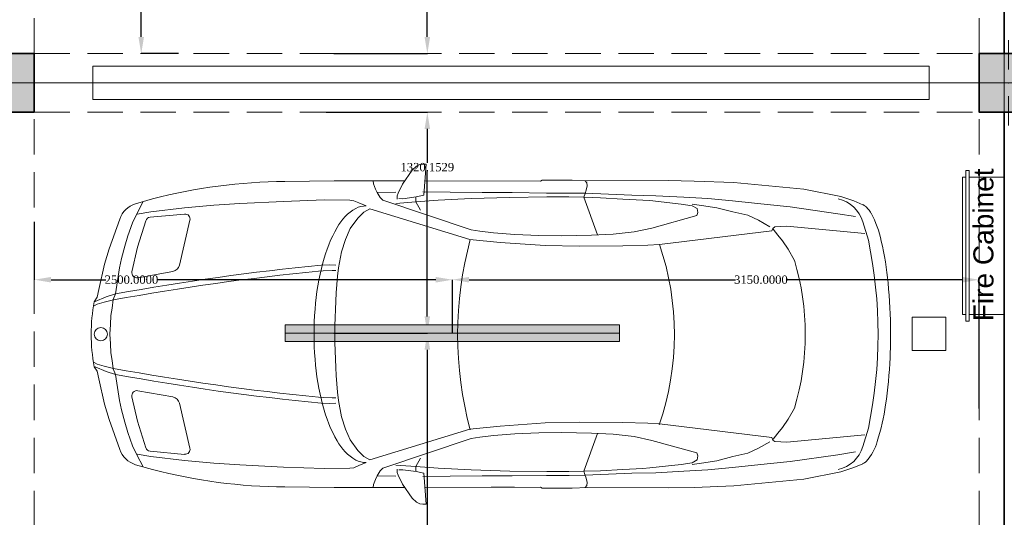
# Model space of a CAD drawing. Header units: inches. Extents: x -177438 to 34922, y -9538 to 55319.
# Tile 55 of 59: x 25856 to 31744, y 3026 to 6000. Entities that reach past the tile are written whole.
import ezdxf
from ezdxf.enums import TextEntityAlignment as Align

# ---------------------------------------------------------------- set-up
doc = ezdxf.new("R2010")
doc.units = ezdxf.units.IN
doc.header["$MEASUREMENT"] = 0
doc.linetypes.add('Dot & Dashed', pattern=[670.277762, 317.5, -176.388889, 0, -176.388874])
doc.linetypes.add('Hidden', pattern=[317.5, 211.666667, -105.833333])
for name, color, linetype in [('- განათება', 7, 'Continuous'), ('Structural - Bearing', 7, 'Continuous'), ('Structural - Grid', 7, 'Continuous')]:
    doc.layers.add(name, color=color, linetype=linetype)
for name, color, linetype, lineweight in [('Interior - Furniture _Pen_No__20', 1, 'Continuous', 0), ('New_2D Drafting - General_Pen_No__2', 8, 'Continuous', 15), ('New_Interior - Furniture _Pen_No__1', 7, 'Continuous', 13), ('Structural - Bearing_Pen_No__20', 1, 'Continuous', 0), ('Structural - Bearing_Pen_No__27', 7, 'Continuous', 35)]:
    doc.layers.add(name, color=color, linetype=linetype, lineweight=lineweight)
for name, color, linetype, lineweight, true_color in [('Structural - Bearing_Pen_No__102', 7, 'Continuous', 13, 0xcccccc), ('Structural - Bearing_Pen_No__161', 7, 'Continuous', 13, 0x6a6a6a), ('Structural - Bearing_Pen_No__28', 7, 'Continuous', 35, 0xa80f02), ('Structural - Bearing_Pen_No__81', 7, 'Continuous', 20, 0x6a6a6a), ('Structural - Grid_Pen_No__81', 7, 'Continuous', 20, 0x6a6a6a)]:
    doc.layers.add(name, color=color, linetype=linetype, lineweight=lineweight, true_color=true_color)
doc.styles.add('GENERATED_STYLE_2', font='arial.ttf')
doc.styles.add('GENERATED_STYLE_3', font='txt')
doc.styles.get("Standard").update_dxf_attribs({"font": 'arial.ttf'})
doc.dimstyles.get("Standard").update_dxf_attribs({"dimtxt": 0.18, "dimasz": 0.18, "dimexe": 0.18, "dimexo": 0.0625, "dimgap": 0.09, "dimtad": 0, "dimtih": 1, "dimtoh": 1, "dimdec": 4, "dimzin": 0, "dimdsep": 46, "dimtxsty": 'Standard', "dimcen": 0.09, "dimadec": 0, "dimazin": 0, "dimtfac": 1, "dimtdec": 4, "dimtofl": 0, "dimtmove": 0, "dimatfit": 3, "dimfxl": 1, "dimtolj": 1, "dimtzin": 0, "dimarcsym": 0})

# ---------------------------------------------------------------- blocks, each defined once
blk = doc.blocks.new('Wall_5', base_point=(1166.2, 14488))
at = {"layer": 'Structural - Bearing_Pen_No__27', "color": 7, "linetype": 'Continuous', "lineweight": 35, "flags": 128}
for points in [[(966.2, 32488), (966.2, 26838)], [(966.2, 26488), (966.2, 20838)]]:
    blk.add_lwpolyline(points, dxfattribs=at)
blk = doc.blocks.new('Column_34', base_point=(-5008.8, 26663))
at = {"layer": 'Structural - Bearing_Pen_No__161', "linetype": 'Continuous', "lineweight": 0, "true_color": 0x6a6a6a}
blk.add_hatch(color=251, dxfattribs=at).paths.add_polyline_path([(-4833.8, 26488), (-4833.8, 26838), (-5183.8, 26838), (-5183.8, 26488)])
at = {"layer": 'Structural - Bearing_Pen_No__20', "color": 1, "linetype": 'Continuous', "lineweight": 0}
for p, q in [((-5008.8, 26743), (-5008.8, 26918)), ((-5088.8, 26663), (-5263.8, 26663)), ((-4928.8, 26663), (-4753.8, 26663)), ((-5008.8, 26583), (-5008.8, 26408))]:
    blk.add_line(p, q, dxfattribs=at)
blk.add_point((-5008.8, 26663), dxfattribs=at)
at = {"layer": 'Structural - Bearing_Pen_No__28', "color": 14, "linetype": 'Continuous', "lineweight": 35, "true_color": 0xa80f02, "flags": 128}
blk.add_lwpolyline([(-4833.8, 26488), (-4833.8, 26838), (-5183.8, 26838), (-5183.8, 26488)], close=True, dxfattribs=at)
blk = doc.blocks.new('Column_38', base_point=(991.2, 26663))
at = {"layer": 'Structural - Bearing_Pen_No__161', "linetype": 'Continuous', "lineweight": 0, "true_color": 0x6a6a6a}
blk.add_hatch(color=251, dxfattribs=at).paths.add_polyline_path([(1166.2, 26488), (1166.2, 26838), (816.2, 26838), (816.2, 26488)])
at = {"layer": 'Structural - Bearing_Pen_No__20', "color": 1, "linetype": 'Continuous', "lineweight": 0}
for p, q in [((991.2, 26743), (991.2, 26918)), ((911.2, 26663), (736.2, 26663)), ((1071.2, 26663), (1246.2, 26663)), ((991.2, 26583), (991.2, 26408))]:
    blk.add_line(p, q, dxfattribs=at)
blk.add_point((991.2, 26663), dxfattribs=at)
at = {"layer": 'Structural - Bearing_Pen_No__28', "color": 14, "linetype": 'Continuous', "lineweight": 35, "true_color": 0xa80f02, "flags": 128}
blk.add_lwpolyline([(1166.2, 26488), (1166.2, 26838), (816.2, 26838), (816.2, 26488)], close=True, dxfattribs=at)
blk = doc.blocks.new('Fire Hose Cabinet')
at = {"layer": 'Interior - Furniture _Pen_No__20', "color": 1, "linetype": 'Continuous', "lineweight": 0}
for p, q in [((860, 250), (40, 250)), ((40, 250), (40, 40)), ((860, 40), (860, 250)), ((900, 40), (0, 40)), ((0, 40), (0, 20)), ((0, 20), (900, 20)), ((40, 40), (860, 40)), ((860, 20), (40, 20)), ((40, 20), (40, 0)), ((40, 0), (860, 0)), ((860, 0), (860, 20)), ((900, 20), (900, 40))]:
    blk.add_line(p, q, dxfattribs=at)
at = {"layer": 'Interior - Furniture _Pen_No__20', "color": 1, "linetype": 'Continuous', "lineweight": 0, "style": 'GENERATED_STYLE_2'}
blk.add_attdef('txt', text='', height=120, dxfattribs=at).set_placement((450, 130.9), align=Align.MIDDLE_CENTER)
blk = doc.blocks.new('Standard grid marker')
at = {"layer": 'Structural - Grid_Pen_No__81', "color": 251, "linetype": 'Continuous', "lineweight": 20, "true_color": 0x6a6a6a}
blk.add_line((1000, 0), (51328.1, 0), dxfattribs=at)
at = {"layer": 'Structural - Grid_Pen_No__81', "color": 251, "lineweight": 20, "true_color": 0x6a6a6a, "style": 'GENERATED_STYLE_3'}
for tag, p in [('AC_MarkerText_1_0', (-100, -144)), ('AC_MarkerText_1_1', (52428.1, -144))]:
    blk.add_attdef(tag, text='', height=100, rotation=180, dxfattribs=at).set_placement(p, align=Align.TOP_CENTER)
blk = doc.blocks.new('Parking Place')
at = {"layer": 'New_Interior - Furniture _Pen_No__1', "color": 7, "linetype": 'Continuous', "lineweight": 13, "flags": 128}
for points in [[(1400, 4900), (1600, 4900), (1600, 5100), (1400, 5100)], [(4400, 4900), (4600, 4900), (4600, 5100), (4400, 5100)], [(-100, 0), (100, 0), (100, 5000), (-100, 5000)], [(2900, 0), (3100, 0), (3100, 5000), (2900, 5000)], [(5900, 0), (6100, 0), (6100, 5000), (5900, 5000)]]:
    blk.add_lwpolyline(points, close=True, dxfattribs=at)
blk = doc.blocks.new('Car Symbol 27')
at = {"layer": 'New_Interior - Furniture _Pen_No__1', "color": 7, "linetype": 'Continuous', "lineweight": 13}
for p, q in [((-1983.9, 1016.7), (-2004, 1016.7)), ((-2004, 1016.7), (-1988.6, 830.1)), ((-1964.9, 1014.4), (-1983.9, 1016.7)), ((-1944.8, 1004.3), (-1964.9, 1014.4)), ((-1919.1, 979.7), (-1944.8, 1004.3)), ((-1861.1, 895.8), (-1919.1, 979.7)), ((-3842.3, 905.7), (-4261.3, 866.7)), ((-3606.5, 915.3), (-3842.3, 905.7)), ((-3450, 918.4), (-3606.5, 915.3)), ((-2966.2, 916.5), (-3450, 918.4)), ((-2876.8, 920.8), (-2966.2, 916.5)), ((-2962.8, 904.3), (-2965.1, 886.4)), ((-2965.1, 886.4), (-2960.7, 860.7)), ((-2954.6, 917.1), (-2962.8, 904.3)), ((-2695.9, 920.8), (-2876.8, 920.8)), ((-2685.9, 914), (-2695.9, 920.8)), ((-1998.6, 917.2), (-2684.7, 914.1)), ((-2392, 914.8), (-2530.4, 914.8)), ((-1452.9, 917.2), (-1876.8, 917.1)), ((-1835.5, 843.2), (-1861.1, 895.8)), ((-1700.3, 867.6), (-1689.1, 897.8)), ((-1689.1, 897.8), (-1685.5, 917.1)), ((-1158.3, 913.1), (-1452.9, 917.2)), ((-4261.3, 866.7), (-4482.6, 822.9)), ((-3376.4, 827.9), (-3542.9, 819.2)), ((-3232.2, 831), (-3376.4, 827.9)), ((-3232.2, 831), (-2953.9, 842)), ((-2960.7, 860.7), (-2951.8, 839.5)), ((-2857.9, 843.8), (-2953.9, 842)), ((-2951.8, 839.5), (-2946.2, 819.4)), ((-2721.6, 843.6), (-2857.9, 843.8)), ((-2518.2, 846.6), (-2721.6, 843.6)), ((-2338.3, 846.3), (-2518.2, 846.6)), ((-2146.2, 848.2), (-2338.3, 846.3)), ((-1984.1, 850.2), (-2146.2, 848.2)), ((-1988.6, 830.1), (-1942.8, 821.1)), ((-1830, 826.5), (-1835.5, 843.2)), ((-1828.9, 806.4), (-1830, 826.5)), ((-1710.4, 846.4), (-1821, 848.8)), ((-1728.3, 817.4), (-1710.4, 846.4)), ((-1710.4, 846.4), (-1700.3, 867.6)), ((-4559.4, 797.3), (-4613.8, 774.1)), ((-4482.6, 822.9), (-4559.4, 797.3)), ((-4042.4, 775.3), (-4178.7, 761)), ((-3835.7, 796.2), (-4042.4, 775.3)), ((-3688.1, 810.5), (-3835.7, 796.2)), ((-3649.1, 770.2), (-3740.8, 755.9)), ((-3542.9, 819.2), (-3688.1, 810.5)), ((-3594.3, 778), (-3649.1, 770.2)), ((-3593.2, 767.9), (-3623.4, 751.2)), ((-3528.4, 777.9), (-3593.2, 767.9)), ((-3340.7, 798.8), (-3528.4, 777.9)), ((-3298.8, 802), (-3340.7, 798.8)), ((-3179.4, 807.8), (-3298.8, 802)), ((-3044.7, 815.7), (-3179.4, 807.8)), ((-2946.2, 819.4), (-3044.7, 815.7)), ((-2946.2, 819.4), (-3028.5, 593.2)), ((-2855.6, 820.2), (-2946.2, 819.4)), ((-2725.4, 821.1), (-2855.6, 820.2)), ((-2503.2, 817.7), (-2725.4, 821.1)), ((-2272.6, 811.5), (-2503.2, 817.7)), ((-2272.8, 623.8), (-1744, 800.6)), ((-2074.4, 801.2), (-2272.6, 811.5)), ((-1940.7, 790.9), (-2074.4, 801.2)), ((-1940.7, 790.9), (-1968.7, 741.8)), ((-1942.8, 821.1), (-1863.5, 809.8)), ((-1940.6, 820), (-1940.7, 790.9)), ((-1821, 782), (-1940.7, 790.9)), ((-1863.5, 809.8), (-1838.9, 810.8)), ((-1744, 800.6), (-1728.3, 817.4)), ((-1643.5, 767), (-1599.9, 784.8)), ((-1599.9, 784.8), (-1570.8, 798.1)), ((-1570.8, 798.1), (-1546.2, 800.3)), ((-1546.2, 800.3), (-1393.1, 802.3)), ((-1393.1, 802.3), (-1150.7, 794.1)), ((-1150.7, 794.1), (-888.1, 780.2)), ((-888.1, 780.2), (-734, 771.1)), ((-734, 771.1), (-558.6, 755.1)), ((-264.4, 779.9), (-366.4, 808.7)), ((-309.9, 792.7), (-273.7, 720)), ((-4464.9, 720.2), (-4571, 702.5)), ((-4178.7, 761), (-4464.9, 720.2)), ((-3927.4, 711.5), (-3991.2, 681.4)), ((-3836.9, 731.4), (-3927.4, 711.5)), ((-3740.8, 755.9), (-3836.9, 731.4)), ((-3623.4, 751.2), (-3627.8, 727.5)), ((-3627.8, 727.5), (-3621.3, 709.9)), ((-3621.3, 709.9), (-3352.1, 634.5)), ((-1665.9, 750.2), (-2265.1, 566.8)), ((-1631.2, 730.1), (-1665.9, 750.2)), ((-1593.7, 694.3), (-1631.2, 730.1)), ((-352.2, 699.1), (-558.9, 718)), ((-558.6, 755.1), (-356.4, 731.3)), ((-356.4, 731.3), (-275.9, 717.8)), ((-273.7, 720), (-247, 666.3)), ((-4647.2, 561.8), (-4614.1, 671.9)), ((-3991.2, 681.4), (-4057.1, 642.4)), ((-1548.7, 631.6), (-1593.7, 694.3)), ((-527.7, 412.9), (-590.8, 681.2)), ((-326.2, 678.2), (-276.9, 520.2)), ((-247, 666.3), (-219.2, 588.1)), ((-170.9, 688.4), (-107, 510.6)), ((-4159.9, 645.9), (-4625.9, 602)), ((-4088.4, 641.3), (-4159.9, 645.9)), ((-4105.3, 591.1), (-4134.4, 557.6)), ((-4077.3, 627.9), (-4105.3, 591.1)), ((-4075, 632.4), (-4088.4, 641.3)), ((-4070.6, 617.8), (-4075, 632.4)), ((-3398.1, 536.3), (-4070.6, 617.8)), ((-3352.1, 634.5), (-3247.1, 612)), ((-3247.1, 612), (-3122, 598.4)), ((-3122, 598.4), (-2990.8, 591.1)), ((-2990.8, 591.1), (-2812.5, 587.9)), ((-2812.5, 587.9), (-2677.3, 589.9)), ((-2677.3, 589.9), (-2533.2, 596.3)), ((-2533.2, 596.3), (-2404.7, 606.2)), ((-2404.7, 606.2), (-2324.2, 615)), ((-2324.2, 615), (-2272.8, 623.8)), ((-1519.8, 566.7), (-1548.7, 631.6)), ((-4134.4, 557.6), (-4168, 508.5)), ((-3328.4, 532.4), (-3398.1, 536.3)), ((-3178.7, 527.2), (-3328.4, 532.4)), ((-2714.5, 530.5), (-2919.6, 526)), ((-2445.7, 548.9), (-2714.5, 530.5)), ((-2265, 566.8), (-2445.7, 548.9)), ((-1496.4, 493), (-1519.8, 566.7)), ((-219.2, 588.1), (-200.3, 525.5)), ((-4168, 508.5), (-4205, 441.5)), ((-2919.6, 526), (-3178.7, 527.2)), ((-1478.7, 395.7), (-1496.4, 493)), ((-244, 373.6), (-276.9, 520.2)), ((-200.3, 525.5), (-181.4, 452.8)), ((-107, 510.6), (-80.3, 418)), ((-1426.2, 414.6), (-1463, 412.5)), ((-1374.8, 412.3), (-1426.2, 414.6)), ((-181.4, 452.8), (-170.3, 395.8)), ((-46.5, 267.1), (-80.3, 418)), ((-1440.4, 380.1), (-1463, 380.1)), ((-1386.8, 378.5), (-1440.4, 380.1)), ((-1360, 376.2), (-1386.8, 378.5)), ((-278.6, 337.5), (-487.9, 375.2)), ((-170.3, 395.8), (-146, 240.5)), ((-146, 240.5), (-131.5, 206.9)), ((-89.5, 222.8), (-146, 240.5)), ((-46.5, 267.1), (-35, 221.2)), ((-133.7, 204.7), (-77.9, 191.2)), ((-131.5, 206.9), (-124.9, 156.6)), ((-23.1, 195.6), (-89.5, 222.8)), ((-77.9, 191.2), (-36.6, 180)), ((-36.6, 180), (-18.7, 169.9)), ((-18.7, 194.4), (-35, 221.2)), ((-124.9, 156.6), (-118.3, 110.8)), ((-118.3, 110.8), (-115, 57.2)), ((-115, 57.2), (-112.5, 0)), ((-118.3, -110.8), (-115, -57.2)), ((-115, -57.2), (-112.5, 0)), ((-124.9, -156.6), (-118.3, -110.8)), ((-131.5, -206.9), (-124.9, -156.6)), ((-36.6, -180), (-18.7, -169.9)), ((-146, -240.5), (-131.5, -206.9)), ((-89.5, -222.8), (-146, -240.5)), ((-133.7, -204.7), (-77.9, -191.2)), ((-23.1, -195.6), (-89.5, -222.8)), ((-77.9, -191.2), (-36.6, -180)), ((-46.5, -267.1), (-35, -221.2)), ((-18.7, -194.4), (-35, -221.2)), ((-170.3, -395.8), (-146, -240.5)), ((-46.5, -267.1), (-80.3, -418)), ((-278.6, -337.5), (-487.9, -375.2)), ((-1478.7, -395.7), (-1496.4, -493)), ((-1440.4, -380.1), (-1463, -380.1)), ((-1386.8, -378.5), (-1440.4, -380.1)), ((-1360, -376.2), (-1386.8, -378.5)), ((-244, -373.6), (-276.9, -520.2)), ((-181.4, -452.8), (-170.3, -395.8)), ((-4168, -508.5), (-4205, -441.5)), ((-1426.2, -414.6), (-1463, -412.5)), ((-1374.8, -412.3), (-1426.2, -414.6)), ((-527.7, -412.9), (-590.8, -681.2)), ((-200.3, -525.5), (-181.4, -452.8)), ((-107, -510.6), (-80.3, -418)), ((-4134.4, -557.6), (-4168, -508.5)), ((-3178.7, -527.2), (-3328.4, -532.4)), ((-2919.6, -526), (-3178.7, -527.2)), ((-2714.5, -530.5), (-2919.6, -526)), ((-1496.4, -493), (-1519.8, -566.7)), ((-326.2, -678.2), (-276.9, -520.2)), ((-219.2, -588.1), (-200.3, -525.5)), ((-170.9, -688.4), (-107, -510.6)), ((-4647.2, -561.8), (-4614.1, -671.9)), ((-4105.3, -591.1), (-4134.4, -557.6)), ((-3398.1, -536.3), (-4070.6, -617.8)), ((-3328.4, -532.4), (-3398.1, -536.3)), ((-2990.8, -591.1), (-2812.5, -587.9)), ((-2812.5, -587.9), (-2677.3, -589.9)), ((-2445.7, -548.9), (-2714.5, -530.5)), ((-2265, -566.8), (-2445.7, -548.9)), ((-1665.9, -750.2), (-2265.1, -566.8)), ((-1519.8, -566.7), (-1548.7, -631.6)), ((-247, -666.3), (-219.2, -588.1)), ((-4159.9, -645.9), (-4625.9, -602)), ((-4088.4, -641.3), (-4159.9, -645.9)), ((-4077.3, -627.9), (-4105.3, -591.1)), ((-4075, -632.4), (-4088.4, -641.3)), ((-4070.6, -617.8), (-4075, -632.4)), ((-3991.2, -681.4), (-4057.1, -642.4)), ((-3621.3, -709.9), (-3352.1, -634.5)), ((-3352.1, -634.5), (-3247.1, -612)), ((-3247.1, -612), (-3122, -598.4)), ((-3122, -598.4), (-2990.8, -591.1)), ((-2946.2, -819.4), (-3028.5, -593.2)), ((-2677.3, -589.9), (-2533.2, -596.3)), ((-2533.2, -596.3), (-2404.7, -606.2)), ((-2404.7, -606.2), (-2324.2, -615)), ((-2324.2, -615), (-2272.8, -623.8)), ((-2272.8, -623.8), (-1744, -800.6)), ((-1548.7, -631.6), (-1593.7, -694.3)), ((-4464.9, -720.2), (-4571, -702.5)), ((-3927.4, -711.5), (-3991.2, -681.4)), ((-1593.7, -694.3), (-1631.2, -730.1)), ((-352.2, -699.1), (-558.9, -718)), ((-273.7, -720), (-247, -666.3)), ((-4178.7, -761), (-4464.9, -720.2)), ((-4042.4, -775.3), (-4178.7, -761)), ((-3836.9, -731.4), (-3927.4, -711.5)), ((-3740.8, -755.9), (-3836.9, -731.4)), ((-3649.1, -770.2), (-3740.8, -755.9)), ((-3627.8, -727.5), (-3621.3, -709.9)), ((-3623.4, -751.2), (-3627.8, -727.5)), ((-3593.2, -767.9), (-3623.4, -751.2)), ((-1940.7, -790.9), (-1968.7, -741.8)), ((-1631.2, -730.1), (-1665.9, -750.2)), ((-734, -771.1), (-558.6, -755.1)), ((-558.6, -755.1), (-356.4, -731.3)), ((-356.4, -731.3), (-275.9, -717.8)), ((-309.9, -792.7), (-273.7, -720)), ((-4559.4, -797.3), (-4613.8, -774.1)), ((-4482.6, -822.9), (-4559.4, -797.3)), ((-4261.3, -866.7), (-4482.6, -822.9)), ((-3835.7, -796.2), (-4042.4, -775.3)), ((-3688.1, -810.5), (-3835.7, -796.2)), ((-3542.9, -819.2), (-3688.1, -810.5)), ((-3594.3, -778), (-3649.1, -770.2)), ((-3528.4, -777.9), (-3593.2, -767.9)), ((-3376.4, -827.9), (-3542.9, -819.2)), ((-3340.7, -798.8), (-3528.4, -777.9)), ((-3298.8, -802), (-3340.7, -798.8)), ((-3179.4, -807.8), (-3298.8, -802)), ((-3044.7, -815.7), (-3179.4, -807.8)), ((-2946.2, -819.4), (-3044.7, -815.7)), ((-2953.9, -841), (-2946.2, -819.4)), ((-2855.6, -820.2), (-2946.2, -819.4)), ((-2725.4, -821.1), (-2855.6, -820.2)), ((-2503.2, -817.7), (-2725.4, -821.1)), ((-2272.6, -811.5), (-2503.2, -817.7)), ((-2074.4, -801.2), (-2272.6, -811.5)), ((-1940.7, -790.9), (-2074.4, -801.2)), ((-1988.6, -830.1), (-1942.8, -821.1)), ((-1942.8, -821.1), (-1863.5, -809.8)), ((-1821, -782), (-1940.7, -790.9)), ((-1940.6, -820), (-1940.7, -790.9)), ((-1863.5, -809.8), (-1838.9, -810.8)), ((-1828.9, -806.4), (-1830, -826.5)), ((-1744, -800.6), (-1728.3, -817.4)), ((-1728.3, -817.4), (-1710.4, -846.4)), ((-1643.5, -767), (-1599.9, -784.8)), ((-1599.9, -784.8), (-1570.8, -798.1)), ((-1570.8, -798.1), (-1546.2, -800.3)), ((-1546.2, -800.3), (-1393.1, -802.3)), ((-1393.1, -802.3), (-1150.7, -794.1)), ((-1150.7, -794.1), (-888.1, -780.2)), ((-888.1, -780.2), (-734, -771.1)), ((-264.4, -779.9), (-366.4, -808.7)), ((-3842.3, -905.7), (-4261.3, -866.7)), ((-3232.2, -831), (-3376.4, -827.9)), ((-3232.2, -831), (-2953.9, -842)), ((-2965.1, -886.4), (-2960.7, -860.7)), ((-2960.7, -860.7), (-2953.9, -841)), ((-2857.9, -843.8), (-2953.9, -842)), ((-2721.6, -843.6), (-2857.9, -843.8)), ((-2518.2, -846.6), (-2721.6, -843.6)), ((-2338.3, -846.3), (-2518.2, -846.6)), ((-2146.2, -848.2), (-2338.3, -846.3)), ((-1984.1, -850.2), (-2146.2, -848.2)), ((-2004, -1016.7), (-1988.6, -830.1)), ((-1835.5, -843.2), (-1861.1, -895.8)), ((-1830, -826.5), (-1835.5, -843.2)), ((-1710.4, -846.4), (-1821, -848.8)), ((-1710.4, -846.4), (-1700.3, -867.6)), ((-1700.3, -867.6), (-1689.1, -897.8)), ((-3606.5, -915.3), (-3842.3, -905.7)), ((-3450, -918.4), (-3606.5, -915.3)), ((-2966.2, -916.5), (-3450, -918.4)), ((-2876.8, -920.8), (-2966.2, -916.5)), ((-2962.8, -904.3), (-2965.1, -886.4)), ((-2954.6, -917.1), (-2962.8, -904.3)), ((-2695.9, -920.8), (-2876.8, -920.8)), ((-2685.9, -914), (-2695.9, -920.8)), ((-1998.6, -917.2), (-2684.7, -914.1)), ((-1861.1, -895.8), (-1919.1, -979.7)), ((-1452.9, -917.2), (-1876.8, -917.1)), ((-1689.1, -897.8), (-1685.5, -917.1)), ((-1158.3, -913.1), (-1452.9, -917.2)), ((-1919.1, -979.7), (-1944.8, -1004.3)), ((-1983.9, -1016.7), (-2004, -1016.7)), ((-1964.9, -1014.4), (-1983.9, -1016.7)), ((-1944.8, -1004.3), (-1964.9, -1014.4))]:
    blk.add_line(p, q, dxfattribs=at)
blk.add_circle((-57.9, 0), 39.1, dxfattribs=at)
for centre, radius, start, end in [((-1180, -2307.9), 3221, 75.36916, 89.61475), ((-4582.5, 705.3), 75.7, 116.25641, 132.7691), ((-4592, 723), 55.5, 112.99171, 115.54645), ((-4422.6, 614.3), 200, 102.99813, 163.26146), ((-1643.5, 634.9), 132, 62.67134, 90), ((-312.1, 637.7), 150, 19.75545, 71.47088), ((-4414.7, 561.8), 296, 137.75303, 164.57297), ((-1726.3, 499.8), 290.3, 28.34945, 60.37994), ((-561.6, 688.1), 30, 84.78088, 193.23643), ((-354.9, 669.2), 30, 17.33175, 84.78183), ((-3475.6, 243.3), 1287.3, 162.02808, 171.98842), ((-2192.2, 222.3), 832.4, 14.17197, 29.93663), ((-1944.4, 0), 2760.6, 168.25766, 191.74236), ((-1824.2, 0), 1662.8, 160.97668, 198.81628), ((-4369.4, 3.8), 2178.3, 344.82831, 15.10448), ((-2142.2, 34.3), 2636.9, 171.5296, 177.69036), ((-2728.8, 0), 1540.8, 163.34768, 196.65231), ((-2877.3, 33.6), 1542.9, 4.31369, 14.73835), ((-2771.5, -14053.9), 14533.5, 79.59238, 84.48533), ((-479.1, 424.4), 50, 193.23683, 259.79265), ((-5076.2, 0), 3619.2, 353.72275, 6.27725), ((-2753.7, -14059.8), 14503.1, 79.59238, 84.48533), ((-273.3, 367), 30, 259.79184, 12.65608), ((-1021.6, 0), 1021.6, 349.02719, 10.97288), ((-1532.9, 0), 3247.1, 177.51962, 180.00085), ((-3210.7, 0), 1877.9, 355.42992, 4.56993), ((-1505.4, 0), 3274.6, 179.99999, 180.16706), ((-1731, -5.1), 3049, 180.08431, 185.67459), ((-2877.3, -33.6), 1542.9, 345.26146, 355.68616), ((-2753.7, 14059.8), 14503.1, 275.51468, 280.40763), ((-2771.5, 14053.9), 14533.5, 275.51468, 280.40763), ((-2887.2, -128.9), 1886.2, 185.40305, 193.11311), ((-273.3, -367), 30, 347.34436, 100.20808), ((-479.1, -424.4), 50, 100.20739, 166.76344), ((-2192.2, -222.3), 832.4, 330.06304, 345.82785), ((-4110.2, -426.5), 627.7, 191.99187, 208.13274), ((-1726.3, -499.8), 290.3, 299.61936, 331.65022), ((-4422.6, -614.3), 200, 196.73854, 257.00187), ((-561.6, -688.1), 30, 166.76402, 275.21908), ((-354.9, -669.2), 30, 275.21817, 342.66825), ((-312.1, -637.7), 150, 288.52909, 340.24455), ((-4489.4, -620.3), 202.1, 210.34692, 218.91286), ((-4557.5, -675.7), 114.3, 218.74756, 231.27811), ((-4587, -712.5), 67.2, 231.27361, 246.53558), ((-1643.5, -634.9), 132, 269.99959, 297.32769), ((-1180, 2307.9), 3221, 270.38525, 284.63084)]:
    blk.add_arc(centre, radius, start, end, dxfattribs=at)
blk = doc.blocks.new('Beam_1', base_point=(991.2, 14663))
at = {"layer": 'Structural - Bearing_Pen_No__102', "color": 254, "linetype": 'Hidden', "lineweight": 13, "true_color": 0xcccccc}
for p, q in [((816.2, 26838), (816.2, 32488)), ((816.2, 20838), (816.2, 26488))]:
    blk.add_line(p, q, dxfattribs=at)
blk = doc.blocks.new('Beam_2', base_point=(-5008.8, 14663))
at = {"layer": 'Structural - Bearing_Pen_No__102', "color": 254, "linetype": 'Hidden', "lineweight": 13, "true_color": 0xcccccc}
for p, q in [((-4833.8, 26838), (-4833.8, 32488)), ((-4833.8, 20838), (-4833.8, 26488))]:
    blk.add_line(p, q, dxfattribs=at)
blk = doc.blocks.new('Beam_12', base_point=(-47008.8, 26663))
at = {"layer": 'Structural - Bearing_Pen_No__102', "color": 254, "linetype": 'Hidden', "lineweight": 13, "true_color": 0xcccccc}
for p, q in [((-4833.8, 26838), (816.2, 26838)), ((-4833.8, 26488), (816.2, 26488))]:
    blk.add_line(p, q, dxfattribs=at)
at = {"layer": 'Structural - Bearing_Pen_No__81', "color": 251, "linetype": 'Dot & Dashed', "lineweight": 20, "true_color": 0x6a6a6a}
blk.add_line((-47008.8, 26663), (991.2, 26663), dxfattribs=at)
blk = doc.blocks.new('*D969')
at = {"layer": '- განათება', "color": 0, "lineweight": -2, "transparency": 16777216}
for p, q in [((27688.4, 5447.3), (28293.8, 5447.3)), ((28293.7, 5347.3), (28293.7, 5144.3)), ((28293.7, 4227.1), (28293.7, 5093)), ((27734.4, 4127.1), (28293.8, 4127.1))]:
    blk.add_line(p, q, dxfattribs=at)
at = {"layer": '- განათება', "color": 0, "transparency": 16777216}
for points in [[(28277, 5347.3), (28310.3, 5347.3), (28293.7, 5447.3)], [(28277, 4227.1), (28310.3, 4227.1), (28293.7, 4127.1)]]:
    blk.add_solid(points, dxfattribs=at)
at = {"layer": 'Defpoints', "color": 0, "transparency": 16777216}
for p in [(27688.4, 5447.3), (28293.7, 5447.3), (27734.4, 4127.1)]:
    blk.add_point(p, dxfattribs=at)
at = {"layer": '- განათება', "color": 0, "transparency": 16777216, "insert": (28293.7, 5118.6), "char_height": 50, "attachment_point": 5}
blk.add_mtext('\\A1;{\\fSylfaen|b0|i0|c0|p18;1320.1529}', dxfattribs=at)
blk = doc.blocks.new('*D967')
at = {"layer": '- განათება', "color": 0, "lineweight": -2, "transparency": 16777216}
for p, q in [((25943.7, 4792.9), (25943.7, 4445.8)), ((26043.7, 4446), (26372.2, 4446)), ((28343.7, 4446), (26676.8, 4446)), ((28443.7, 4127.2), (28443.7, 4446.2))]:
    blk.add_line(p, q, dxfattribs=at)
at = {"layer": '- განათება', "color": 0, "transparency": 16777216}
for points in [[(26043.7, 4462.7), (26043.7, 4429.3), (25943.7, 4446)], [(28343.7, 4462.7), (28343.7, 4429.3), (28443.7, 4446)]]:
    blk.add_solid(points, dxfattribs=at)
at = {"layer": 'Defpoints', "color": 0, "transparency": 16777216}
for p in [(25943.7, 4793), (25943.7, 4446), (28443.7, 4127.1)]:
    blk.add_point(p, dxfattribs=at)
at = {"layer": '- განათება', "color": 0, "transparency": 16777216, "insert": (26524.5, 4446), "char_height": 50, "attachment_point": 5}
blk.add_mtext('\\A1;{\\fSylfaen|b0|i0|c0|p18;2500.0000}', dxfattribs=at)
blk = doc.blocks.new('*D968')
at = {"layer": '- განათება', "color": 0, "lineweight": -2, "transparency": 16777216}
for p, q in [((28443.7, 4127.2), (28443.7, 4446.2)), ((28543.7, 4446), (30136.9, 4446)), ((31493.7, 4446), (30440.1, 4446)), ((31593.7, 3677.1), (31593.7, 4446.2))]:
    blk.add_line(p, q, dxfattribs=at)
at = {"layer": '- განათება', "color": 0, "transparency": 16777216}
for points in [[(28543.7, 4462.7), (28543.7, 4429.3), (28443.7, 4446)], [(31493.7, 4462.7), (31493.7, 4429.3), (31593.7, 4446)]]:
    blk.add_solid(points, dxfattribs=at)
at = {"layer": 'Defpoints', "color": 0, "transparency": 16777216}
for p in [(28443.7, 4446), (28443.7, 4127.1), (31593.7, 3677)]:
    blk.add_point(p, dxfattribs=at)
at = {"layer": '- განათება', "color": 0, "transparency": 16777216, "insert": (30288.5, 4446), "char_height": 50, "attachment_point": 5}
blk.add_mtext('\\A1;{\\fSylfaen|b0|i0|c0|p18;3150.0000}', dxfattribs=at)
blk = doc.blocks.new('*D970')
at = {"layer": '- განათება', "color": 0, "lineweight": -2, "transparency": 16777216}
for p, q in [((27951.6, 4127.1), (28293.8, 4127.1)), ((28293.7, 4027.1), (28293.7, 2612)), ((28293.7, 1224.8), (28293.7, 2560.6)), ((28103.6, 1124.8), (28293.8, 1124.8))]:
    blk.add_line(p, q, dxfattribs=at)
at = {"layer": '- განათება', "color": 0, "transparency": 16777216}
for points in [[(28277, 4027.1), (28310.3, 4027.1), (28293.7, 4127.1)], [(28277, 1224.8), (28310.3, 1224.8), (28293.7, 1124.8)]]:
    blk.add_solid(points, dxfattribs=at)
at = {"layer": 'Defpoints', "color": 0, "transparency": 16777216}
for p in [(27951.5, 4127.1), (28293.7, 4127.1), (28103.5, 1124.8)]:
    blk.add_point(p, dxfattribs=at)
at = {"layer": '- განათება', "color": 0, "transparency": 16777216, "insert": (28293.7, 2586.3), "char_height": 50, "attachment_point": 5}
blk.add_mtext('\\A1;{\\fSylfaen|b0|i0|c0|p18;3002.2963}', dxfattribs=at)
blk = doc.blocks.new('*D981')
at = {"layer": '- განათება', "color": 0, "lineweight": -2, "transparency": 16777216}
for p, q in [((27688.4, 7129.4), (28293.8, 7129.4)), ((28293.7, 7029.4), (28293.7, 6776.4)), ((28293.7, 5897.3), (28293.7, 6725.2)), ((27734.4, 5797.3), (28293.8, 5797.3))]:
    blk.add_line(p, q, dxfattribs=at)
at = {"layer": '- განათება', "color": 0, "transparency": 16777216}
for points in [[(28277, 7029.4), (28310.3, 7029.4), (28293.7, 7129.4)], [(28277, 5897.3), (28310.3, 5897.3), (28293.7, 5797.3)]]:
    blk.add_solid(points, dxfattribs=at)
at = {"layer": 'Defpoints', "color": 0, "transparency": 16777216}
for p in [(27688.4, 7129.4), (28293.7, 7129.4), (27734.4, 5797.3)]:
    blk.add_point(p, dxfattribs=at)
at = {"layer": '- განათება', "color": 0, "transparency": 16777216, "insert": (28293.7, 6750.8), "char_height": 50, "attachment_point": 5}
blk.add_mtext('\\A1;{\\fSylfaen|b0|i0|c0|p18;1332.1435}', dxfattribs=at)
blk = doc.blocks.new('*D1037')
at = {"layer": '- განათება', "color": 0, "lineweight": -2, "transparency": 16777216}
for p, q in [((26783.9, 8652.4), (26582.7, 8652.4)), ((26582.9, 8552.4), (26582.9, 8167.9)), ((26582.9, 5897.3), (26582.9, 8116.7)), ((26805, 5797.3), (26582.7, 5797.3))]:
    blk.add_line(p, q, dxfattribs=at)
at = {"layer": '- განათება', "color": 0, "transparency": 16777216}
for points in [[(26566.2, 8552.4), (26599.5, 8552.4), (26582.9, 8652.4)], [(26566.2, 5897.3), (26599.5, 5897.3), (26582.9, 5797.3)]]:
    blk.add_solid(points, dxfattribs=at)
at = {"layer": 'Defpoints', "color": 0, "transparency": 16777216}
for p in [(26582.9, 8652.4), (26783.9, 8652.4), (26805.1, 5797.3)]:
    blk.add_point(p, dxfattribs=at)
at = {"layer": '- განათება', "color": 0, "transparency": 16777216, "insert": (26582.9, 8142.3), "char_height": 50, "attachment_point": 5}
blk.add_mtext('\\A1;{\\fSylfaen|b0|i0|c0|p18;2855.1528}', dxfattribs=at)

msp = doc.modelspace()

# ---------------------------------------------------------------- hatches: boundary and pattern name
at = {"layer": '- განათება', "linetype": 'Continuous', "lineweight": 0, "true_color": 0xbfbf00}
msp.add_hatch(color=52, dxfattribs=at).paths.add_polyline_path([(27443.71602, 4077.13108), (27443.71602, 4177.13108), (29443.71602, 4177.13108), (29443.71602, 4077.13108)])

# ---------------------------------------------------------------- linework, layer by layer
at = {"layer": '- განათება', "color": 7, "linetype": 'Continuous', "lineweight": 13}
msp.add_line((27443.71602, 4127.13108), (29443.71602, 4127.13108), dxfattribs=at)
at = {"layer": '- განათება', "color": 8, "linetype": 'Continuous', "lineweight": 15, "flags": 128}
msp.add_lwpolyline([(27443.71602, 4077.13108), (27443.71602, 4177.13108), (29443.71602, 4177.13108), (29443.71602, 4077.13108)], close=True, dxfattribs=at)
at = {"layer": 'New_2D Drafting - General_Pen_No__2', "color": 8, "linetype": 'Continuous', "lineweight": 15, "flags": 128}
msp.add_lwpolyline([(31743.71602, -6352.71606), (31743.71602, 17997.28394), (4444.69471, 17997.28394), (1811.01254, 11797.28394), (1811.01254, 11597.28394), (-4056.28398, 11597.28394), (-4056.28398, 5447.28396), (-10206.28398, 5447.27184), (-10195.74273, -6352.71606)], close=True, dxfattribs=at)

# ---------------------------------------------------------------- block references
at = {"layer": 'Interior - Furniture _Pen_No__20', "color": 1, "linetype": 'Continuous', "lineweight": 0}
ref = msp.add_blockref('Fire Hose Cabinet', (31493.71602, 4198.77785), dxfattribs=dict(at, xscale=-1, zscale=1000, rotation=270))
ref.add_attrib('txt', 'Fire Cabinet', dxfattribs={"color": 1, "linetype": 'Continuous', "lineweight": 0, "height": 120, "rotation": 90, "style": 'GENERATED_STYLE_2'}).set_placement((31618.71602, 4654.63081), align=Align.MIDDLE_CENTER)
at = {"layer": 'New_Interior - Furniture _Pen_No__1', "color": 7, "linetype": 'Continuous', "lineweight": 13, "xscale": -1, "zscale": 1000, "rotation": 270}
for p in [(26293.71602, 5622.28394), (26293.71602, -377.71606)]:
    msp.add_blockref('Parking Place', p, dxfattribs=at)
at = {"layer": 'New_Interior - Furniture _Pen_No__1', "color": 7, "linetype": 'Continuous', "lineweight": 13, "zscale": 1000, "rotation": 180}
msp.add_blockref('Car Symbol 27', (26283.6819, 4120.44855), dxfattribs=at)
at = {"layer": 'Structural - Bearing', "color": 254, "lineweight": 13, "true_color": 0xcccccc}
for name, p in [('Beam_2', (25768.71602, -6377.71606)), ('Beam_1', (31768.71602, -6377.71606)), ('Beam_12', (-16231.28398, 5622.28394))]:
    msp.add_blockref(name, p, dxfattribs=at)
at = {"layer": 'Structural - Bearing', "color": 7, "lineweight": 35}
msp.add_blockref('Wall_5', (31943.71602, -6552.71606), dxfattribs=at)
at = {"layer": 'Structural - Bearing', "color": 14, "lineweight": 35, "true_color": 0xa80f02}
for name, p in [('Column_34', (25768.71602, 5622.28394)), ('Column_38', (31768.71602, 5622.28394))]:
    msp.add_blockref(name, p, dxfattribs=at)
at = {"layer": 'Structural - Grid', "color": 8, "linetype": 'Continuous', "lineweight": 15, "zscale": 1000, "rotation": 180}
msp.add_blockref('Standard grid marker', (34721.7883, 5622.28394), dxfattribs=at)

# ---------------------------------------------------------------- dimensions: what is measured, and where the dimension line sits
at = {"layer": '- განათება', "color": 1}
for base, p1, p2, angle, picture, middle in [((26582.8707115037, 8652.4366894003), (26805.0762877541, 5797.2839392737), (26783.9131517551, 8652.4366894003), 90, '*D1037', (26582.8707115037, 8142.3074769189)), ((28293.65629, 7129.42742), (27734.35741, 5797.28394), (27688.35741, 7129.42742), 90, '*D981', (28293.65629, 6750.77295)), ((28293.65629, 5447.28394), (27734.35741, 4127.13108), (27688.35741, 5447.28394), 90, '*D969', (28293.65629, 5118.62946)), ((25943.71602, 4446), (28443.71602, 4127.13108), (25943.71602, 4793), 180, '*D967', (26524.48878, 4446)), ((28443.71602, 4446), (31593.71602, 3677), (28443.71602, 4127.13108), 180, '*D968', (30288.5, 4446)), ((28293.6562939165, 4127.1310763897), (28103.5, 1124.8347293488), (27951.5, 4127.1310763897), 90, '*D970', (28293.6562939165, 2586.3321924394))]:
    dim = msp.add_linear_dim(base=base, p1=p1, p2=p2, angle=angle, text='{\\fSylfaen|b0|i0|c0|p18;<>}', dimstyle='Standard', override={"dimtxt": 50, "dimasz": 100}, dxfattribs=at)
    dim.commit()
    dim.dimension.update_dxf_attribs({"geometry": picture, "text_midpoint": middle, "dimtype": 160})

doc.saveas('drawing.dxf')
